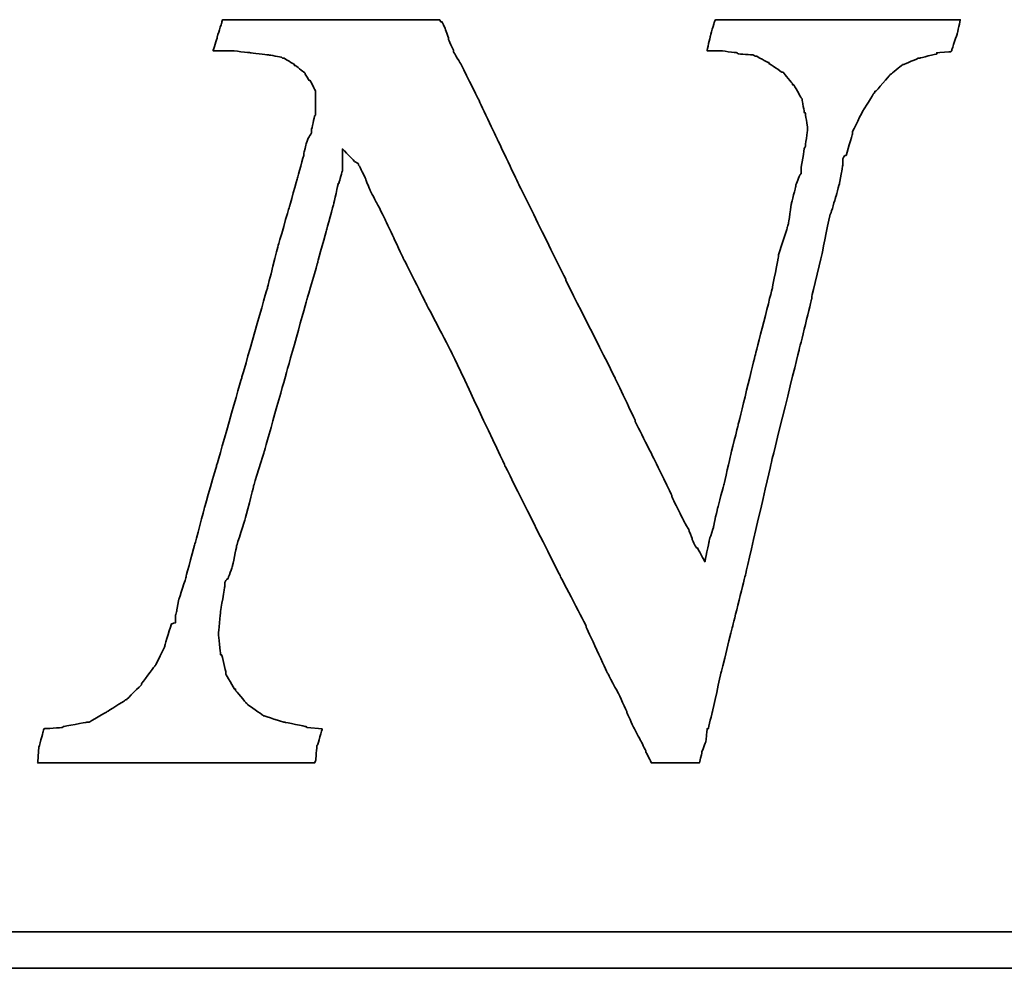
# Model space of a CAD drawing. Header units: millimetres. Extents: x 1371 to 1585, y 776 to 916.
# Tile 45 of 50: x 1568.6 to 1569.9, y 848.6 to 849.86. Entities that reach past the tile are written whole.
import ezdxf

# ---------------------------------------------------------------- set-up
doc = ezdxf.new("R2010")
doc.units = ezdxf.units.MM
doc.header["$LTSCALE"] = 0.1
doc.layers.add('CHA', color=7, linetype='CONTINUOUS')
doc.layers.add('layer 1', color=7, linetype='CONTINUOUS')

# ---------------------------------------------------------------- blocks, each defined once
blk = doc.blocks.new('TBI MOTION logo(完整正式版)')
at = {"layer": 'layer 1', "color": 22, "lineweight": 35}
for points, knots in [([(58.92625, -7.91875), (58.92625, -7.91875), (58.58625, -7.89375), (58.58625, -7.89375), (58.58625, -7.89375), (58.58625, -7.89375), (58.56625, -7.87125), (58.56625, -7.87125), (58.56625, -7.87125), (58.56625, -7.87125), (58.08375, -7.77375), (58.08375, -7.77375), (58.08375, -7.77375), (58.08375, -7.77375), (58.06125, -7.77375), (58.06125, -7.77375), (58.06125, -7.77375), (58.06125, -7.77375), (57.62625, -7.63125), (57.62625, -7.63125), (57.62625, -7.63125), (57.62625, -7.63125), (57.60625, -7.63125), (57.60625, -7.63125), (57.60625, -7.63125), (57.60625, -7.63125), (57.58125, -7.60625), (57.58125, -7.60625), (57.58125, -7.60625), (57.58125, -7.60625), (57.26625, -7.38875), (57.26625, -7.38875), (57.26625, -7.38875), (57.26625, -7.38875), (57.24625, -7.36875), (57.24625, -7.36875), (57.24625, -7.36875), (57.24625, -7.36875), (57.22125, -7.34375), (57.22125, -7.34375), (57.22125, -7.34375), (57.22125, -7.34375), (56.98125, -7.05375), (56.98125, -7.05375), (56.98125, -7.05375), (56.98125, -7.05375), (56.98125, -7.02875), (56.98125, -7.02875), (56.98125, -7.02875), (56.98125, -7.02875), (56.95625, -7.02875), (56.95625, -7.02875), (56.95625, -7.02875), (56.95625, -7.02875), (56.76625, -6.69625), (56.76625, -6.69625), (56.76625, -6.69625), (56.76625, -6.69625), (56.76625, -6.67125), (56.76625, -6.67125), (56.76625, -6.67125), (56.76625, -6.67125), (56.76625, -6.64875), (56.76625, -6.64875), (56.76625, -6.64875), (56.76625, -6.64875), (56.67125, -6.26375), (56.67125, -6.26375), (56.67125, -6.26375), (56.67125, -6.26375), (56.64625, -6.26375), (56.64625, -6.26375), (56.64625, -6.26375), (56.64625, -6.26375), (56.64625, -6.23875), (56.64625, -6.23875), (56.64625, -6.23875), (56.64625, -6.23875), (56.59625, -5.80875), (56.59625, -5.80875), (56.59625, -5.80875), (56.59625, -5.80875), (56.59625, -5.78375), (56.59625, -5.78375), (56.59625, -5.78375), (56.59625, -5.78375), (56.64625, -5.30375), (56.64625, -5.30375), (56.64625, -5.30375), (56.64625, -5.30375), (56.64625, -5.27875), (56.64625, -5.27875), (56.64625, -5.27875), (56.64625, -5.27875), (56.74125, -4.72875), (56.74125, -4.72875), (56.74125, -4.72875), (56.74125, -4.72875), (56.74125, -4.67875), (56.74125, -4.67875), (56.74125, -4.67875), (56.74125, -4.67875), (56.74125, -4.63375), (56.74125, -4.63375), (56.74125, -4.63375), (56.74125, -4.63375), (56.79125, -4.55875), (56.79125, -4.55875), (56.79125, -4.55875), (56.79125, -4.55875), (56.81125, -4.55875), (56.81125, -4.55875), (56.81125, -4.55875), (56.81125, -4.55875), (56.91125, -4.27375), (56.91125, -4.27375), (56.91125, -4.27375), (56.91125, -4.27375), (57.00625, -3.83874), (57.00625, -3.83874), (57.00625, -3.83874), (57.00625, -3.83874), (57.00625, -3.81374), (57.00625, -3.81374), (57.00625, -3.81374), (57.00625, -3.81374), (57.19875, -3.21374), (57.19875, -3.21374), (57.19875, -3.21374), (57.19875, -3.21374), (57.38625, -2.49625), (57.38625, -2.49625), (57.38625, -2.49625), (57.38625, -2.49625), (57.38625, -2.47374), (57.38625, -2.47374), (57.38625, -2.47374), (57.38625, -2.47374), (57.62625, -1.70375), (57.62625, -1.70375), (57.62625, -1.70375), (57.62625, -1.70375), (58.10625, 0.00125), (58.10625, 0.00125), (58.10625, 0.00125), (58.10625, 0.00125), (58.58625, 1.72625), (58.58625, 1.72625), (58.58625, 1.72625), (58.58625, 1.72625), (58.82625, 2.54125), (58.82625, 2.54125), (58.82625, 2.54125), (58.82625, 2.54125), (58.82625, 2.56374), (58.82625, 2.56374), (58.82625, 2.56374), (58.82625, 2.56374), (59.02125, 3.26125), (59.02125, 3.26125), (59.02125, 3.26125), (59.02125, 3.26125), (59.18625, 3.86125), (59.18625, 3.86125), (59.18625, 3.86125), (59.18625, 3.86125), (59.28625, 4.31875), (59.28625, 4.31875), (59.28625, 4.31875), (59.28625, 4.31875), (59.30625, 4.31875), (59.30625, 4.31875), (59.30625, 4.31875), (59.30625, 4.31875), (59.30625, 4.34125), (59.30625, 4.34125), (59.30625, 4.34125), (59.30625, 4.34125), (59.38125, 4.60625), (59.38125, 4.60625), (59.38125, 4.60625), (59.38125, 4.60625), (59.38125, 4.65125), (59.38125, 4.65125), (59.38125, 4.65125), (59.38125, 4.65125), (59.38125, 5.08625), (59.38125, 5.08625), (59.38125, 5.08625), (59.38125, 5.08625), (59.66625, 4.79624), (59.66625, 4.79624), (59.66625, 4.79624), (59.66625, 4.79624), (59.74125, 4.75124), (59.74125, 4.75124), (59.74125, 4.75124), (59.74125, 4.75124), (59.74125, 4.72624), (59.74125, 4.72624), (59.74125, 4.72624), (59.74125, 4.72624), (59.76125, 4.70124), (59.76125, 4.70124), (59.76125, 4.70124), (59.76125, 4.70124), (59.81125, 4.60625), (59.81125, 4.60625), (59.81125, 4.60625), (59.81125, 4.60625), (59.90625, 4.41125), (59.90625, 4.41125), (59.90625, 4.41125), (59.90625, 4.41125), (59.90625, 4.39125), (59.90625, 4.39125), (59.90625, 4.39125), (59.90625, 4.39125), (60.00375, 4.15124), (60.00375, 4.15124), (60.00375, 4.15124), (60.00375, 4.15124), (60.14625, 3.88374), (60.14625, 3.88374), (60.14625, 3.88374), (60.14625, 3.88374), (60.34125, 3.50124), (60.34125, 3.50124), (60.34125, 3.50124), (60.34125, 3.50124), (60.53125, 3.09125), (60.53125, 3.09125), (60.53125, 3.09125), (60.53125, 3.09125), (60.74625, 2.63625), (60.74625, 2.63625), (60.74625, 2.63625), (60.74625, 2.63625), (61.25125, 1.63124), (61.25125, 1.63124), (61.25125, 1.63124), (61.25125, 1.63124), (61.85125, 0.47625), (61.85125, 0.47625), (61.85125, 0.47625), (61.85125, 0.47625), (63.02625, -2.01874), (63.02625, -2.01874), (63.02625, -2.01874), (63.02625, -2.01874), (64.27625, -4.51374), (64.27625, -4.51374), (64.27625, -4.51374), (64.27625, -4.51374), (64.85125, -5.61375), (64.85125, -5.61375), (64.85125, -5.61375), (64.85125, -5.61375), (64.85125, -5.64125), (64.85125, -5.64125), (64.85125, -5.64125), (64.85125, -5.64125), (65.32875, -6.67125), (65.32875, -6.67125), (65.32875, -6.67125), (65.32875, -6.67125), (65.57125, -7.12875), (65.57125, -7.12875), (65.57125, -7.12875), (65.57125, -7.12875), (65.76125, -7.53625), (65.76125, -7.53625), (65.76125, -7.53625), (65.76125, -7.53625), (65.76125, -7.55625), (65.76125, -7.55625), (65.76125, -7.55625), (65.76125, -7.55625), (65.90375, -7.87125), (65.90375, -7.87125), (65.90375, -7.87125), (65.90375, -7.87125), (66.07125, -8.18125), (66.07125, -8.18125), (66.07125, -8.18125), (66.07125, -8.18125), (66.19125, -8.42375), (66.19125, -8.42375), (66.19125, -8.42375), (66.19125, -8.42375), (66.19125, -8.44375), (66.19125, -8.44375), (66.19125, -8.44375), (66.19125, -8.44375), (66.29125, -8.63875), (66.29125, -8.63875), (66.29125, -8.63875), (66.29125, -8.63875), (66.31125, -8.68625), (66.31125, -8.68625), (66.31125, -8.68625), (66.31125, -8.68625), (66.38375, -8.68625), (66.38375, -8.68625), (66.38375, -8.68625), (66.38375, -8.68625), (66.84125, -8.68625), (66.84125, -8.68625), (66.84125, -8.68625), (66.84125, -8.68625), (67.29625, -8.68625), (67.29625, -8.68625), (67.29625, -8.68625), (67.29625, -8.68625), (67.36625, -8.68625), (67.36625, -8.68625), (67.36625, -8.68625), (67.36625, -8.68625), (67.39125, -8.68625), (67.39125, -8.68625), (67.39125, -8.68625), (67.39125, -8.68625), (67.44125, -8.46875), (67.44125, -8.46875), (67.44125, -8.46875), (67.44125, -8.46875), (67.44125, -8.44375), (67.44125, -8.44375), (67.44125, -8.44375), (67.44125, -8.44375), (67.53625, -8.20375), (67.53625, -8.20375), (67.53625, -8.20375), (67.53625, -8.20375), (67.56125, -7.94375), (67.56125, -7.94375), (67.56125, -7.94375), (67.56125, -7.94375), (67.56125, -7.91875), (67.56125, -7.91875), (67.56125, -7.91875), (67.56125, -7.91875), (67.58625, -7.91875), (67.58625, -7.91875), (67.58625, -7.91875), (67.58625, -7.91875), (67.68125, -7.53625), (67.68125, -7.53625), (67.68125, -7.53625), (67.68125, -7.53625), (67.87375, -6.67125), (67.87375, -6.67125), (67.87375, -6.67125), (67.87375, -6.67125), (68.13625, -5.61375), (68.13625, -5.61375), (68.13625, -5.61375), (68.13625, -5.61375), (68.42375, -4.46374), (68.42375, -4.46374), (68.42375, -4.46374), (68.42375, -4.46374), (68.99875, -1.96874), (68.99875, -1.96874), (68.99875, -1.96874), (68.99875, -1.96874), (69.62625, 0.57625), (69.62625, 0.57625), (69.62625, 0.57625), (69.62625, 0.57625), (69.91125, 1.72625), (69.91125, 1.72625), (69.91125, 1.72625), (69.91125, 1.72625), (69.91125, 1.77625), (69.91125, 1.77625), (69.91125, 1.77625), (69.91125, 1.77625), (70.15125, 2.78124), (70.15125, 2.78124), (70.15125, 2.78124), (70.15125, 2.78124), (70.32125, 3.62125), (70.32125, 3.62125), (70.32125, 3.62125), (70.32125, 3.62125), (70.34125, 3.64625), (70.34125, 3.64625), (70.34125, 3.64625), (70.34125, 3.64625), (70.44125, 3.98125), (70.44125, 3.98125), (70.44125, 3.98125), (70.44125, 3.98125), (70.53625, 4.31875), (70.53625, 4.31875), (70.53625, 4.31875), (70.53625, 4.31875), (70.58125, 4.55875), (70.58125, 4.55875), (70.58125, 4.55875), (70.58125, 4.55875), (70.60625, 4.72624), (70.60625, 4.72624), (70.60625, 4.72624), (70.60625, 4.72624), (70.60625, 4.79624), (70.60625, 4.79624), (70.60625, 4.79624), (70.60625, 4.79624), (70.60625, 4.87125), (70.60625, 4.87125), (70.60625, 4.87125), (70.60625, 4.87125), (70.65625, 4.94125), (70.65625, 4.94125), (70.65625, 4.94125), (70.65625, 4.94125), (70.68125, 4.94125), (70.68125, 4.94125), (70.68125, 4.94125), (70.68125, 4.94125), (70.82125, 5.42125), (70.82125, 5.42125), (70.82125, 5.42125), (70.82125, 5.42125), (70.82125, 5.44625), (70.82125, 5.44625), (70.82125, 5.44625), (70.82125, 5.44625), (70.82125, 5.47125), (70.82125, 5.47125), (70.82125, 5.47125), (70.82125, 5.47125), (71.06125, 5.94625), (71.06125, 5.94625), (71.06125, 5.94625), (71.06125, 5.94625), (71.30125, 6.33124), (71.30125, 6.33124), (71.30125, 6.33124), (71.30125, 6.33124), (71.32625, 6.35625), (71.32625, 6.35625), (71.32625, 6.35625), (71.32625, 6.35625), (71.32625, 6.38124), (71.32625, 6.38124), (71.32625, 6.38124), (71.32625, 6.38124), (71.35125, 6.38124), (71.35125, 6.38124), (71.35125, 6.38124), (71.35125, 6.38124), (71.66125, 6.74125), (71.66125, 6.74125), (71.66125, 6.74125), (71.66125, 6.74125), (71.68625, 6.76625), (71.68625, 6.76625), (71.68625, 6.76625), (71.68625, 6.76625), (71.92625, 6.95624), (71.92625, 6.95624), (71.92625, 6.95624), (71.92625, 6.95624), (71.95125, 6.98125), (71.95125, 6.98125), (71.95125, 6.98125), (71.95125, 6.98125), (71.97625, 6.98125), (71.97625, 6.98125), (71.97625, 6.98125), (71.97625, 6.98125), (72.31125, 7.12624), (72.31125, 7.12624), (72.31125, 7.12624), (72.31125, 7.12624), (72.33375, 7.12624), (72.33375, 7.12624), (72.33375, 7.12624), (72.33375, 7.12624), (72.71625, 7.21875), (72.71625, 7.21875), (72.71625, 7.21875), (72.71625, 7.21875), (72.71625, 7.24624), (72.71625, 7.24624), (72.71625, 7.24624), (72.71625, 7.24624), (72.74125, 7.24624), (72.74125, 7.24624), (72.74125, 7.24624), (72.74125, 7.24624), (73.03124, 7.26624), (73.03124, 7.26624), (73.03124, 7.26624), (73.03124, 7.26624), (73.05375, 7.29125), (73.05375, 7.29125), (73.05375, 7.29125), (73.05375, 7.29125), (73.05375, 7.31625), (73.05375, 7.31625), (73.05375, 7.31625), (73.05375, 7.31625), (73.17625, 7.67625), (73.17625, 7.67625), (73.17625, 7.67625), (73.17625, 7.67625), (73.24625, 7.98625), (73.24625, 7.98625), (73.24625, 7.98625), (73.24625, 7.98625), (73.19625, 7.98625), (73.19625, 7.98625), (73.19625, 7.98625), (73.19625, 7.98625), (72.93625, 7.98625), (72.93625, 7.98625), (72.93625, 7.98625), (72.93625, 7.98625), (72.55125, 7.98625), (72.55125, 7.98625), (72.55125, 7.98625), (72.55125, 7.98625), (72.09625, 7.98625), (72.09625, 7.98625), (72.09625, 7.98625), (72.09625, 7.98625), (71.64125, 7.98625), (71.64125, 7.98625), (71.64125, 7.98625), (71.64125, 7.98625), (70.53625, 7.98625), (70.53625, 7.98625), (70.53625, 7.98625), (70.53625, 7.98625), (69.47875, 7.98625), (69.47875, 7.98625), (69.47875, 7.98625), (69.47875, 7.98625), (68.95125, 7.98625), (68.95125, 7.98625), (68.95125, 7.98625), (68.95125, 7.98625), (68.52125, 7.98625), (68.52125, 7.98625), (68.52125, 7.98625), (68.52125, 7.98625), (68.13625, 7.98625), (68.13625, 7.98625), (68.13625, 7.98625), (68.13625, 7.98625), (67.87375, 7.98625), (67.87375, 7.98625), (67.87375, 7.98625), (67.87375, 7.98625), (67.75125, 7.98625), (67.75125, 7.98625), (67.75125, 7.98625), (67.75125, 7.98625), (67.72625, 7.94125), (67.72625, 7.94125), (67.72625, 7.94125), (67.72625, 7.94125), (67.63125, 7.60625), (67.63125, 7.60625), (67.63125, 7.60625), (67.63125, 7.60625), (67.56125, 7.29125), (67.56125, 7.29125), (67.56125, 7.29125), (67.56125, 7.29125), (67.72625, 7.29125), (67.72625, 7.29125), (67.72625, 7.29125), (67.72625, 7.29125), (67.82625, 7.29125), (67.82625, 7.29125), (67.82625, 7.29125), (67.82625, 7.29125), (67.84625, 7.29125), (67.84625, 7.29125), (67.84625, 7.29125), (67.84625, 7.29125), (68.23125, 7.24624), (68.23125, 7.24624), (68.23125, 7.24624), (68.23125, 7.24624), (68.25875, 7.21875), (68.25875, 7.21875), (68.25875, 7.21875), (68.25875, 7.21875), (68.59125, 7.19624), (68.59125, 7.19624), (68.59125, 7.19624), (68.59125, 7.19624), (68.64125, 7.17125), (68.64125, 7.17125), (68.64125, 7.17125), (68.64125, 7.17125), (68.66625, 7.17125), (68.66625, 7.17125), (68.66625, 7.17125), (68.66625, 7.17125), (68.92625, 7.02624), (68.92625, 7.02624), (68.92625, 7.02624), (68.92625, 7.02624), (68.95125, 7.02624), (68.95125, 7.02624), (68.95125, 7.02624), (68.95125, 7.02624), (68.95125, 7.00624), (68.95125, 7.00624), (68.95125, 7.00624), (68.95125, 7.00624), (69.23875, 6.81125), (69.23875, 6.81125), (69.23875, 6.81125), (69.23875, 6.81125), (69.26625, 6.81125), (69.26625, 6.81125), (69.26625, 6.81125), (69.26625, 6.81125), (69.28625, 6.78625), (69.28625, 6.78625), (69.28625, 6.78625), (69.28625, 6.78625), (69.47875, 6.54875), (69.47875, 6.54875), (69.47875, 6.54875), (69.47875, 6.54875), (69.47875, 6.52375), (69.47875, 6.52375), (69.47875, 6.52375), (69.47875, 6.52375), (69.50625, 6.52375), (69.50625, 6.52375), (69.50625, 6.52375), (69.50625, 6.52375), (69.67125, 6.23625), (69.67125, 6.23625), (69.67125, 6.23625), (69.67125, 6.23625), (69.69375, 6.21125), (69.69375, 6.21125), (69.69375, 6.21125), (69.69375, 6.21125), (69.69375, 6.18625), (69.69375, 6.18625), (69.69375, 6.18625), (69.69375, 6.18625), (69.74625, 5.89875), (69.74625, 5.89875), (69.74625, 5.89875), (69.74625, 5.89875), (69.76625, 5.89875), (69.76625, 5.89875), (69.76625, 5.89875), (69.76625, 5.89875), (69.81375, 5.56625), (69.81375, 5.56625), (69.81375, 5.56625), (69.81375, 5.56625), (69.81375, 5.54125), (69.81375, 5.54125), (69.81375, 5.54125), (69.81375, 5.54125), (69.81375, 5.51625), (69.81375, 5.51625), (69.81375, 5.51625), (69.81375, 5.51625), (69.76625, 5.13125), (69.76625, 5.13125), (69.76625, 5.13125), (69.76625, 5.13125), (69.74625, 5.10874), (69.74625, 5.10874), (69.74625, 5.10874), (69.74625, 5.10874), (69.67125, 4.65125), (69.67125, 4.65125), (69.67125, 4.65125), (69.67125, 4.65125), (69.67125, 4.55875), (69.67125, 4.55875), (69.67125, 4.55875), (69.67125, 4.55875), (69.67125, 4.53125), (69.67125, 4.53125), (69.67125, 4.53125), (69.67125, 4.53125), (69.64625, 4.50874), (69.64625, 4.50874), (69.64625, 4.50874), (69.64625, 4.50874), (69.55125, 4.27125), (69.55125, 4.27125), (69.55125, 4.27125), (69.55125, 4.27125), (69.55125, 4.24625), (69.55125, 4.24625), (69.55125, 4.24625), (69.55125, 4.24625), (69.45375, 3.86125), (69.45375, 3.86125), (69.45375, 3.86125), (69.45375, 3.86125), (69.38625, 3.40624), (69.38625, 3.40624), (69.38625, 3.40624), (69.38625, 3.40624), (69.35875, 3.33125), (69.35875, 3.33125), (69.35875, 3.33125), (69.35875, 3.33125), (69.35875, 3.30875), (69.35875, 3.30875), (69.35875, 3.30875), (69.35875, 3.30875), (69.16625, 2.71125), (69.16625, 2.71125), (69.16625, 2.71125), (69.16625, 2.71125), (69.16625, 2.66375), (69.16625, 2.66375), (69.16625, 2.66375), (69.16625, 2.66375), (69.02625, 1.96374), (69.02625, 1.96374), (69.02625, 1.96374), (69.02625, 1.96374), (68.64125, 0.45624), (68.64125, 0.45624), (68.64125, 0.45624), (68.64125, 0.45624), (68.25875, -1.10625), (68.25875, -1.10625), (68.25875, -1.10625), (68.25875, -1.10625), (68.08625, -1.80125), (68.08625, -1.80125), (68.08625, -1.80125), (68.08625, -1.80125), (67.94625, -2.42625), (67.94625, -2.42625), (67.94625, -2.42625), (67.94625, -2.42625), (67.80125, -2.95375), (67.80125, -2.95375), (67.80125, -2.95375), (67.80125, -2.95375), (67.70625, -3.38375), (67.70625, -3.38375), (67.70625, -3.38375), (67.70625, -3.38375), (67.70625, -3.40875), (67.70625, -3.40875), (67.70625, -3.40875), (67.70625, -3.40875), (67.63125, -3.62375), (67.63125, -3.62375), (67.63125, -3.62375), (67.63125, -3.62375), (67.60625, -3.72125), (67.60625, -3.72125), (67.60625, -3.72125), (67.60625, -3.72125), (67.51125, -4.17375), (67.51125, -4.17375), (67.51125, -4.17375), (67.51125, -4.17375), (67.34625, -3.86374), (67.34625, -3.86374), (67.34625, -3.86374), (67.34625, -3.86374), (67.32125, -3.86374), (67.32125, -3.86374), (67.32125, -3.86374), (67.32125, -3.86374), (67.27125, -3.76874), (67.27125, -3.76874), (67.27125, -3.76874), (67.27125, -3.76874), (67.22625, -3.67374), (67.22625, -3.67374), (67.22625, -3.67374), (67.22625, -3.67374), (67.22625, -3.64875), (67.22625, -3.64875), (67.22625, -3.64875), (67.22625, -3.64875), (67.15125, -3.45375), (67.15125, -3.45375), (67.15125, -3.45375), (67.15125, -3.45375), (67.05625, -3.28875), (67.05625, -3.28875), (67.05625, -3.28875), (67.05625, -3.28875), (66.91125, -3.00125), (66.91125, -3.00125), (66.91125, -3.00125), (66.91125, -3.00125), (66.77125, -2.71375), (66.77125, -2.71375), (66.77125, -2.71375), (66.77125, -2.71375), (66.77125, -2.68875), (66.77125, -2.68875), (66.77125, -2.68875), (66.77125, -2.68875), (66.41125, -1.94374), (66.41125, -1.94374), (66.41125, -1.94374), (66.41125, -1.94374), (65.95125, -1.03375), (65.95125, -1.03375), (65.95125, -1.03375), (65.95125, -1.03375), (65.95125, -1.00875), (65.95125, -1.00875), (65.95125, -1.00875), (65.95125, -1.00875), (65.49625, -0.04874), (65.49625, -0.04874), (65.49625, -0.04874), (65.49625, -0.04874), (64.39375, 2.13624), (64.39375, 2.13624), (64.39375, 2.13624), (64.39375, 2.13624), (64.39375, 2.15624), (64.39375, 2.15624), (64.39375, 2.15624), (64.39375, 2.15624), (63.33625, 4.29125), (63.33625, 4.29125), (63.33625, 4.29125), (63.33625, 4.29125), (62.85625, 5.30125), (62.85625, 5.30125), (62.85625, 5.30125), (62.85625, 5.30125), (62.42625, 6.21125), (62.42625, 6.21125), (62.42625, 6.21125), (62.42625, 6.21125), (62.04125, 6.98125), (62.04125, 6.98125), (62.04125, 6.98125), (62.04125, 6.98125), (61.87375, 7.26624), (61.87375, 7.26624), (61.87375, 7.26624), (61.87375, 7.26624), (61.87375, 7.29125), (61.87375, 7.29125), (61.87375, 7.29125), (61.87375, 7.29125), (61.75625, 7.55625), (61.75625, 7.55625), (61.75625, 7.55625), (61.75625, 7.55625), (61.75625, 7.58124), (61.75625, 7.58124), (61.75625, 7.58124), (61.75625, 7.58124), (61.68375, 7.79375), (61.68375, 7.79375), (61.68375, 7.79375), (61.68375, 7.79375), (61.61125, 7.94125), (61.61125, 7.94125), (61.61125, 7.94125), (61.61125, 7.94125), (61.58625, 7.94125), (61.58625, 7.94125), (61.58625, 7.94125), (61.58625, 7.94125), (61.56375, 7.98625), (61.56375, 7.98625), (61.56375, 7.98625), (61.56375, 7.98625), (61.41875, 7.98625), (61.41875, 7.98625), (61.41875, 7.98625), (61.41875, 7.98625), (61.18125, 7.98625), (61.18125, 7.98625), (61.18125, 7.98625), (61.18125, 7.98625), (60.84125, 7.98625), (60.84125, 7.98625), (60.84125, 7.98625), (60.84125, 7.98625), (60.02625, 7.98625), (60.02625, 7.98625), (60.02625, 7.98625), (60.02625, 7.98625), (59.11625, 7.98625), (59.11625, 7.98625), (59.11625, 7.98625), (59.11625, 7.98625), (58.15625, 7.98625), (58.15625, 7.98625), (58.15625, 7.98625), (58.15625, 7.98625), (57.34125, 7.98625), (57.34125, 7.98625), (57.34125, 7.98625), (57.34125, 7.98625), (57.00625, 7.98625), (57.00625, 7.98625), (57.00625, 7.98625), (57.00625, 7.98625), (56.76625, 7.98625), (56.76625, 7.98625), (56.76625, 7.98625), (56.76625, 7.98625), (56.69125, 7.98625), (56.69125, 7.98625), (56.69125, 7.98625), (56.69125, 7.98625), (56.67125, 7.94125), (56.67125, 7.94125), (56.67125, 7.94125), (56.67125, 7.94125), (56.67125, 7.91625), (56.67125, 7.91625), (56.67125, 7.91625), (56.67125, 7.91625), (56.57125, 7.60625), (56.57125, 7.60625), (56.57125, 7.60625), (56.57125, 7.60625), (56.57125, 7.58124), (56.57125, 7.58124), (56.57125, 7.58124), (56.57125, 7.58124), (56.47625, 7.29125), (56.47625, 7.29125), (56.47625, 7.29125), (56.47625, 7.29125), (56.57125, 7.29125), (56.57125, 7.29125), (56.57125, 7.29125), (56.57125, 7.29125), (56.76625, 7.29125), (56.76625, 7.29125), (56.76625, 7.29125), (56.76625, 7.29125), (56.86125, 7.29125), (56.86125, 7.29125), (56.86125, 7.29125), (56.86125, 7.29125), (56.88625, 7.29125), (56.88625, 7.29125), (56.88625, 7.29125), (56.88625, 7.29125), (57.31625, 7.24624), (57.31625, 7.24624), (57.31625, 7.24624), (57.31625, 7.24624), (57.70125, 7.19624), (57.70125, 7.19624), (57.70125, 7.19624), (57.70125, 7.19624), (57.72625, 7.19624), (57.72625, 7.19624), (57.72625, 7.19624), (57.72625, 7.19624), (58.01125, 7.14624), (58.01125, 7.14624), (58.01125, 7.14624), (58.01125, 7.14624), (58.03625, 7.12624), (58.03625, 7.12624), (58.03625, 7.12624), (58.03625, 7.12624), (58.06125, 7.12624), (58.06125, 7.12624), (58.06125, 7.12624), (58.06125, 7.12624), (58.30125, 6.98125), (58.30125, 6.98125), (58.30125, 6.98125), (58.30125, 6.98125), (58.30125, 6.95624), (58.30125, 6.95624), (58.30125, 6.95624), (58.30125, 6.95624), (58.32375, 6.95624), (58.32375, 6.95624), (58.32375, 6.95624), (58.32375, 6.95624), (58.51625, 6.81125), (58.51625, 6.81125), (58.51625, 6.81125), (58.51625, 6.81125), (58.54125, 6.78625), (58.54125, 6.78625), (58.54125, 6.78625), (58.54125, 6.78625), (58.54125, 6.76625), (58.54125, 6.76625), (58.54125, 6.76625), (58.54125, 6.76625), (58.63625, 6.62124), (58.63625, 6.62124), (58.63625, 6.62124), (58.63625, 6.62124), (58.65875, 6.62124), (58.65875, 6.62124), (58.65875, 6.62124), (58.65875, 6.62124), (58.75625, 6.42625), (58.75625, 6.42625), (58.75625, 6.42625), (58.75625, 6.42625), (58.77875, 6.38124), (58.77875, 6.38124), (58.77875, 6.38124), (58.77875, 6.38124), (58.77875, 6.33124), (58.77875, 6.33124), (58.77875, 6.33124), (58.77875, 6.33124), (58.77875, 6.09125), (58.77875, 6.09125), (58.77875, 6.09125), (58.77875, 6.09125), (58.77875, 5.85125), (58.77875, 5.85125), (58.77875, 5.85125), (58.77875, 5.85125), (58.75625, 5.82625), (58.75625, 5.82625), (58.75625, 5.82625), (58.75625, 5.82625), (58.68625, 5.51625), (58.68625, 5.51625), (58.68625, 5.51625), (58.68625, 5.51625), (58.68625, 5.47125), (58.68625, 5.47125), (58.68625, 5.47125), (58.68625, 5.47125), (58.68625, 5.44625), (58.68625, 5.44625), (58.68625, 5.44625), (58.68625, 5.44625), (58.65875, 5.39625), (58.65875, 5.39625), (58.65875, 5.39625), (58.65875, 5.39625), (58.61125, 5.32624), (58.61125, 5.32624), (58.61125, 5.32624), (58.61125, 5.32624), (58.56625, 5.20375), (58.56625, 5.20375), (58.56625, 5.20375), (58.56625, 5.20375), (58.51625, 4.99125), (58.51625, 4.99125), (58.51625, 4.99125), (58.51625, 4.99125), (58.51625, 4.96625), (58.51625, 4.96625), (58.51625, 4.96625), (58.51625, 4.96625), (58.37125, 4.43625), (58.37125, 4.43625), (58.37125, 4.43625), (58.37125, 4.43625), (58.18125, 3.76625), (58.18125, 3.76625), (58.18125, 3.76625), (58.18125, 3.76625), (57.94125, 2.92624), (57.94125, 2.92624), (57.94125, 2.92624), (57.94125, 2.92624), (57.70125, 1.98874), (57.70125, 1.98874), (57.70125, 1.98874), (57.70125, 1.98874), (57.12625, -0.02374), (57.12625, -0.02374), (57.12625, -0.02374), (57.12625, -0.02374), (56.55125, -2.03875), (56.55125, -2.03875), (56.55125, -2.03875), (56.55125, -2.03875), (56.28625, -2.95375), (56.28625, -2.95375), (56.28625, -2.95375), (56.28625, -2.95375), (56.07125, -3.76874), (56.07125, -3.76874), (56.07125, -3.76874), (56.07125, -3.76874), (55.87625, -4.48874), (55.87625, -4.48874), (55.87625, -4.48874), (55.87625, -4.48874), (55.87625, -4.51374), (55.87625, -4.51374), (55.87625, -4.51374), (55.87625, -4.51374), (55.71125, -5.01625), (55.71125, -5.01625), (55.71125, -5.01625), (55.71125, -5.01625), (55.66125, -5.25375), (55.66125, -5.25375), (55.66125, -5.25375), (55.66125, -5.25375), (55.66125, -5.27875), (55.66125, -5.27875), (55.66125, -5.27875), (55.66125, -5.27875), (55.63625, -5.37375), (55.63625, -5.37375), (55.63625, -5.37375), (55.63625, -5.37375), (55.63625, -5.42375), (55.63625, -5.42375), (55.63625, -5.42375), (55.63625, -5.42375), (55.63625, -5.54125), (55.63625, -5.54125), (55.63625, -5.54125), (55.63625, -5.54125), (55.54125, -5.56875), (55.54125, -5.56875), (55.54125, -5.56875), (55.54125, -5.56875), (55.39625, -6.04875), (55.39625, -6.04875), (55.39625, -6.04875), (55.39625, -6.04875), (55.39625, -6.06875), (55.39625, -6.06875), (55.39625, -6.06875), (55.39625, -6.06875), (55.18125, -6.50375), (55.18125, -6.50375), (55.18125, -6.50375), (55.18125, -6.50375), (55.15625, -6.52875), (55.15625, -6.52875), (55.15625, -6.52875), (55.15625, -6.52875), (54.86875, -6.91125), (54.86875, -6.91125), (54.86875, -6.91125), (54.86875, -6.91125), (54.86875, -6.93375), (54.86875, -6.93375), (54.86875, -6.93375), (54.86875, -6.93375), (54.53125, -7.26875), (54.53125, -7.26875), (54.53125, -7.26875), (54.53125, -7.26875), (54.51125, -7.26875), (54.51125, -7.26875), (54.51125, -7.26875), (54.51125, -7.26875), (54.48625, -7.29625), (54.48625, -7.29625), (54.48625, -7.29625), (54.48625, -7.29625), (54.10375, -7.53625), (54.10375, -7.53625), (54.10375, -7.53625), (54.10375, -7.53625), (53.69625, -7.77375), (53.69625, -7.77375), (53.69625, -7.77375), (53.69625, -7.77375), (53.67125, -7.77375), (53.67125, -7.77375), (53.67125, -7.77375), (53.67125, -7.77375), (53.64625, -7.77375), (53.64625, -7.77375), (53.64625, -7.77375), (53.64625, -7.77375), (53.11625, -7.87125), (53.11625, -7.87125), (53.11625, -7.87125), (53.11625, -7.87125), (53.09625, -7.89375), (53.09625, -7.89375), (53.09625, -7.89375), (53.09625, -7.89375), (52.68625, -7.91875), (52.68625, -7.91875), (52.68625, -7.91875), (52.68625, -7.91875), (52.66125, -7.99125), (52.66125, -7.99125), (52.66125, -7.99125), (52.66125, -7.99125), (52.56625, -8.34875), (52.56625, -8.34875), (52.56625, -8.34875), (52.56625, -8.34875), (52.54125, -8.68625), (52.54125, -8.68625), (52.54125, -8.68625), (52.54125, -8.68625), (52.58875, -8.68625), (52.58875, -8.68625), (52.58875, -8.68625), (52.58875, -8.68625), (52.87625, -8.68625), (52.87625, -8.68625), (52.87625, -8.68625), (52.87625, -8.68625), (53.33625, -8.68625), (53.33625, -8.68625), (53.33625, -8.68625), (53.33625, -8.68625), (53.79125, -8.68625), (53.79125, -8.68625), (53.79125, -8.68625), (53.79125, -8.68625), (54.36625, -8.68625), (54.36625, -8.68625), (54.36625, -8.68625), (54.36625, -8.68625), (55.59125, -8.68625), (55.59125, -8.68625), (55.59125, -8.68625), (55.59125, -8.68625), (56.76625, -8.68625), (56.76625, -8.68625), (56.76625, -8.68625), (56.76625, -8.68625), (57.34125, -8.68625), (57.34125, -8.68625), (57.34125, -8.68625), (57.34125, -8.68625), (57.82125, -8.68625), (57.82125, -8.68625), (57.82125, -8.68625), (57.82125, -8.68625), (58.25125, -8.68625), (58.25125, -8.68625), (58.25125, -8.68625), (58.25125, -8.68625), (58.58625, -8.68625), (58.58625, -8.68625), (58.58625, -8.68625), (58.58625, -8.68625), (58.75625, -8.68625), (58.75625, -8.68625), (58.75625, -8.68625), (58.75625, -8.68625), (58.77875, -8.63875), (58.77875, -8.63875), (58.77875, -8.63875), (58.77875, -8.63875), (58.80625, -8.30375), (58.80625, -8.30375), (58.80625, -8.30375), (58.80625, -8.30375), (58.82625, -8.27875), (58.82625, -8.27875), (58.82625, -8.27875), (58.82625, -8.27875), (58.92625, -7.91875), (58.92625, -7.91875)], [0, 0, 0, 0, 0.003125, 0.003125, 0.003125, 0.00312501, 0.00625, 0.00625, 0.00625, 0.00625001, 0.009375, 0.009375, 0.009375, 0.00937501, 0.0125, 0.0125, 0.0125, 0.01250001, 0.015625, 0.015625, 0.015625, 0.01562501, 0.01875, 0.01875, 0.01875, 0.01875001, 0.021875, 0.021875, 0.021875, 0.02187501, 0.025, 0.025, 0.025, 0.02500001, 0.028125, 0.028125, 0.028125, 0.02812501, 0.03125, 0.03125, 0.03125, 0.03125001, 0.034375, 0.034375, 0.034375, 0.03437501, 0.0375, 0.0375, 0.0375, 0.03750001, 0.040625, 0.040625, 0.040625, 0.04062501, 0.04375, 0.04375, 0.04375, 0.04375001, 0.046875, 0.046875, 0.046875, 0.04687501, 0.05, 0.05, 0.05, 0.05000001, 0.053125, 0.053125, 0.053125, 0.05312501, 0.05625, 0.05625, 0.05625, 0.05625001, 0.059375, 0.059375, 0.059375, 0.05937501, 0.0625, 0.0625, 0.0625, 0.06250001, 0.065625, 0.065625, 0.065625, 0.06562501, 0.06875, 0.06875, 0.06875, 0.06875001, 0.071875, 0.071875, 0.071875, 0.07187501, 0.075, 0.075, 0.075, 0.07500001, 0.078125, 0.078125, 0.078125, 0.07812501, 0.08125, 0.08125, 0.08125, 0.08125001, 0.084375, 0.084375, 0.084375, 0.08437501, 0.0875, 0.0875, 0.0875, 0.08750001, 0.090625, 0.090625, 0.090625, 0.09062501, 0.09375, 0.09375, 0.09375, 0.09375001, 0.096875, 0.096875, 0.096875, 0.09687501, 0.1, 0.1, 0.1, 0.10000001, 0.103125, 0.103125, 0.103125, 0.10312501, 0.10625, 0.10625, 0.10625, 0.10625001, 0.109375, 0.109375, 0.109375, 0.10937501, 0.1125, 0.1125, 0.1125, 0.11250001, 0.115625, 0.115625, 0.115625, 0.11562501, 0.11875, 0.11875, 0.11875, 0.11875001, 0.121875, 0.121875, 0.121875, 0.12187501, 0.125, 0.125, 0.125, 0.12500001, 0.128125, 0.128125, 0.128125, 0.12812501, 0.13125, 0.13125, 0.13125, 0.13125001, 0.134375, 0.134375, 0.134375, 0.13437501, 0.1375, 0.1375, 0.1375, 0.13750001, 0.140625, 0.140625, 0.140625, 0.14062501, 0.14375, 0.14375, 0.14375, 0.14375001, 0.146875, 0.146875, 0.146875, 0.14687501, 0.15, 0.15, 0.15, 0.15000001, 0.153125, 0.153125, 0.153125, 0.15312501, 0.15625, 0.15625, 0.15625, 0.15625001, 0.159375, 0.159375, 0.159375, 0.15937501, 0.1625, 0.1625, 0.1625, 0.16250001, 0.165625, 0.165625, 0.165625, 0.16562501, 0.16875, 0.16875, 0.16875, 0.16875001, 0.171875, 0.171875, 0.171875, 0.17187501, 0.175, 0.175, 0.175, 0.17500001, 0.178125, 0.178125, 0.178125, 0.17812501, 0.18125, 0.18125, 0.18125, 0.18125001, 0.184375, 0.184375, 0.184375, 0.18437501, 0.1875, 0.1875, 0.1875, 0.18750001, 0.190625, 0.190625, 0.190625, 0.19062501, 0.19375, 0.19375, 0.19375, 0.19375001, 0.196875, 0.196875, 0.196875, 0.19687501, 0.2, 0.2, 0.2, 0.20000001, 0.203125, 0.203125, 0.203125, 0.20312501, 0.20625, 0.20625, 0.20625, 0.20625001, 0.209375, 0.209375, 0.209375, 0.20937501, 0.2125, 0.2125, 0.2125, 0.21250001, 0.215625, 0.215625, 0.215625, 0.21562501, 0.21875, 0.21875, 0.21875, 0.21875001, 0.221875, 0.221875, 0.221875, 0.22187501, 0.225, 0.225, 0.225, 0.22500001, 0.228125, 0.228125, 0.228125, 0.22812501, 0.23125, 0.23125, 0.23125, 0.23125001, 0.234375, 0.234375, 0.234375, 0.23437501, 0.2375, 0.2375, 0.2375, 0.23750001, 0.240625, 0.240625, 0.240625, 0.24062501, 0.24375, 0.24375, 0.24375, 0.24375001, 0.246875, 0.246875, 0.246875, 0.24687501, 0.25, 0.25, 0.25, 0.25000001, 0.253125, 0.253125, 0.253125, 0.25312501, 0.25625, 0.25625, 0.25625, 0.25625001, 0.259375, 0.259375, 0.259375, 0.25937501, 0.2625, 0.2625, 0.2625, 0.26250001, 0.265625, 0.265625, 0.265625, 0.26562501, 0.26875, 0.26875, 0.26875, 0.26875001, 0.271875, 0.271875, 0.271875, 0.27187501, 0.275, 0.275, 0.275, 0.27500001, 0.278125, 0.278125, 0.278125, 0.27812501, 0.28125, 0.28125, 0.28125, 0.28125001, 0.284375, 0.284375, 0.284375, 0.28437501, 0.2875, 0.2875, 0.2875, 0.28750001, 0.290625, 0.290625, 0.290625, 0.29062501, 0.29375, 0.29375, 0.29375, 0.29375001, 0.296875, 0.296875, 0.296875, 0.29687501, 0.3, 0.3, 0.3, 0.30000001, 0.303125, 0.303125, 0.303125, 0.30312501, 0.30625, 0.30625, 0.30625, 0.30625001, 0.309375, 0.309375, 0.309375, 0.30937501, 0.3125, 0.3125, 0.3125, 0.31250001, 0.315625, 0.315625, 0.315625, 0.31562501, 0.31875, 0.31875, 0.31875, 0.31875001, 0.321875, 0.321875, 0.321875, 0.32187501, 0.325, 0.325, 0.325, 0.32500001, 0.328125, 0.328125, 0.328125, 0.32812501, 0.33125, 0.33125, 0.33125, 0.33125001, 0.334375, 0.334375, 0.334375, 0.33437501, 0.3375, 0.3375, 0.3375, 0.33750001, 0.340625, 0.340625, 0.340625, 0.34062501, 0.34375, 0.34375, 0.34375, 0.34375001, 0.346875, 0.346875, 0.346875, 0.34687501, 0.35, 0.35, 0.35, 0.35000001, 0.353125, 0.353125, 0.353125, 0.35312501, 0.35625, 0.35625, 0.35625, 0.35625001, 0.359375, 0.359375, 0.359375, 0.35937501, 0.3625, 0.3625, 0.3625, 0.36250001, 0.365625, 0.365625, 0.365625, 0.36562501, 0.36875, 0.36875, 0.36875, 0.36875001, 0.371875, 0.371875, 0.371875, 0.37187501, 0.375, 0.375, 0.375, 0.37500001, 0.378125, 0.378125, 0.378125, 0.37812501, 0.38125, 0.38125, 0.38125, 0.38125001, 0.384375, 0.384375, 0.384375, 0.38437501, 0.3875, 0.3875, 0.3875, 0.38750001, 0.390625, 0.390625, 0.390625, 0.39062501, 0.39375, 0.39375, 0.39375, 0.39375001, 0.396875, 0.396875, 0.396875, 0.39687501, 0.4, 0.4, 0.4, 0.40000001, 0.403125, 0.403125, 0.403125, 0.40312501, 0.40625, 0.40625, 0.40625, 0.40625001, 0.409375, 0.409375, 0.409375, 0.40937501, 0.4125, 0.4125, 0.4125, 0.41250001, 0.415625, 0.415625, 0.415625, 0.41562501, 0.41875, 0.41875, 0.41875, 0.41875001, 0.421875, 0.421875, 0.421875, 0.42187501, 0.425, 0.425, 0.425, 0.42500001, 0.428125, 0.428125, 0.428125, 0.42812501, 0.43125, 0.43125, 0.43125, 0.43125001, 0.434375, 0.434375, 0.434375, 0.43437501, 0.4375, 0.4375, 0.4375, 0.43750001, 0.440625, 0.440625, 0.440625, 0.44062501, 0.44375, 0.44375, 0.44375, 0.44375001, 0.446875, 0.446875, 0.446875, 0.44687501, 0.45, 0.45, 0.45, 0.45000001, 0.453125, 0.453125, 0.453125, 0.45312501, 0.45625, 0.45625, 0.45625, 0.45625001, 0.459375, 0.459375, 0.459375, 0.45937501, 0.4625, 0.4625, 0.4625, 0.46250001, 0.465625, 0.465625, 0.465625, 0.46562501, 0.46875, 0.46875, 0.46875, 0.46875001, 0.471875, 0.471875, 0.471875, 0.47187501, 0.475, 0.475, 0.475, 0.47500001, 0.478125, 0.478125, 0.478125, 0.47812501, 0.48125, 0.48125, 0.48125, 0.48125001, 0.484375, 0.484375, 0.484375, 0.48437501, 0.4875, 0.4875, 0.4875, 0.48750001, 0.490625, 0.490625, 0.490625, 0.49062501, 0.49375, 0.49375, 0.49375, 0.49375001, 0.496875, 0.496875, 0.496875, 0.49687501, 0.5, 0.5, 0.5, 0.50000001, 0.503125, 0.503125, 0.503125, 0.50312501, 0.50625, 0.50625, 0.50625, 0.50625001, 0.509375, 0.509375, 0.509375, 0.50937501, 0.5125, 0.5125, 0.5125, 0.51250001, 0.515625, 0.515625, 0.515625, 0.51562501, 0.51875, 0.51875, 0.51875, 0.51875001, 0.521875, 0.521875, 0.521875, 0.52187501, 0.525, 0.525, 0.525, 0.52500001, 0.528125, 0.528125, 0.528125, 0.52812501, 0.53125, 0.53125, 0.53125, 0.53125001, 0.534375, 0.534375, 0.534375, 0.53437501, 0.5375, 0.5375, 0.5375, 0.53750001, 0.540625, 0.540625, 0.540625, 0.54062501, 0.54375, 0.54375, 0.54375, 0.54375001, 0.546875, 0.546875, 0.546875, 0.54687501, 0.55, 0.55, 0.55, 0.55000001, 0.553125, 0.553125, 0.553125, 0.55312501, 0.55625, 0.55625, 0.55625, 0.55625001, 0.559375, 0.559375, 0.559375, 0.55937501, 0.5625, 0.5625, 0.5625, 0.56250001, 0.565625, 0.565625, 0.565625, 0.56562501, 0.56875, 0.56875, 0.56875, 0.56875001, 0.571875, 0.571875, 0.571875, 0.57187501, 0.575, 0.575, 0.575, 0.57500001, 0.578125, 0.578125, 0.578125, 0.57812501, 0.58125, 0.58125, 0.58125, 0.58125001, 0.584375, 0.584375, 0.584375, 0.58437501, 0.5875, 0.5875, 0.5875, 0.58750001, 0.590625, 0.590625, 0.590625, 0.59062501, 0.59375, 0.59375, 0.59375, 0.59375001, 0.596875, 0.596875, 0.596875, 0.59687501, 0.6, 0.6, 0.6, 0.60000001, 0.603125, 0.603125, 0.603125, 0.60312501, 0.60625, 0.60625, 0.60625, 0.60625001, 0.609375, 0.609375, 0.609375, 0.60937501, 0.6125, 0.6125, 0.6125, 0.61250001, 0.615625, 0.615625, 0.615625, 0.61562501, 0.61875, 0.61875, 0.61875, 0.61875001, 0.621875, 0.621875, 0.621875, 0.62187501, 0.625, 0.625, 0.625, 0.62500001, 0.628125, 0.628125, 0.628125, 0.62812501, 0.63125, 0.63125, 0.63125, 0.63125001, 0.634375, 0.634375, 0.634375, 0.63437501, 0.6375, 0.6375, 0.6375, 0.63750001, 0.640625, 0.640625, 0.640625, 0.64062501, 0.64375, 0.64375, 0.64375, 0.64375001, 0.646875, 0.646875, 0.646875, 0.64687501, 0.65, 0.65, 0.65, 0.65000001, 0.653125, 0.653125, 0.653125, 0.65312501, 0.65625, 0.65625, 0.65625, 0.65625001, 0.659375, 0.659375, 0.659375, 0.65937501, 0.6625, 0.6625, 0.6625, 0.66250001, 0.665625, 0.665625, 0.665625, 0.66562501, 0.66875, 0.66875, 0.66875, 0.66875001, 0.671875, 0.671875, 0.671875, 0.67187501, 0.675, 0.675, 0.675, 0.67500001, 0.678125, 0.678125, 0.678125, 0.67812501, 0.68125, 0.68125, 0.68125, 0.68125001, 0.684375, 0.684375, 0.684375, 0.68437501, 0.6875, 0.6875, 0.6875, 0.68750001, 0.690625, 0.690625, 0.690625, 0.69062501, 0.69375, 0.69375, 0.69375, 0.69375001, 0.696875, 0.696875, 0.696875, 0.69687501, 0.7, 0.7, 0.7, 0.70000001, 0.703125, 0.703125, 0.703125, 0.70312501, 0.70625, 0.70625, 0.70625, 0.70625001, 0.709375, 0.709375, 0.709375, 0.70937501, 0.7125, 0.7125, 0.7125, 0.71250001, 0.715625, 0.715625, 0.715625, 0.71562501, 0.71875, 0.71875, 0.71875, 0.71875001, 0.721875, 0.721875, 0.721875, 0.72187501, 0.725, 0.725, 0.725, 0.72500001, 0.728125, 0.728125, 0.728125, 0.72812501, 0.73125, 0.73125, 0.73125, 0.73125001, 0.734375, 0.734375, 0.734375, 0.73437501, 0.7375, 0.7375, 0.7375, 0.73750001, 0.740625, 0.740625, 0.740625, 0.74062501, 0.74375, 0.74375, 0.74375, 0.74375001, 0.746875, 0.746875, 0.746875, 0.74687501, 0.75, 0.75, 0.75, 0.75000001, 0.753125, 0.753125, 0.753125, 0.75312501, 0.75625, 0.75625, 0.75625, 0.75625001, 0.759375, 0.759375, 0.759375, 0.75937501, 0.7625, 0.7625, 0.7625, 0.76250001, 0.765625, 0.765625, 0.765625, 0.76562501, 0.76875, 0.76875, 0.76875, 0.76875001, 0.771875, 0.771875, 0.771875, 0.77187501, 0.775, 0.775, 0.775, 0.77500001, 0.778125, 0.778125, 0.778125, 0.77812501, 0.78125, 0.78125, 0.78125, 0.78125001, 0.784375, 0.784375, 0.784375, 0.78437501, 0.7875, 0.7875, 0.7875, 0.78750001, 0.790625, 0.790625, 0.790625, 0.79062501, 0.79375, 0.79375, 0.79375, 0.79375001, 0.796875, 0.796875, 0.796875, 0.79687501, 0.8, 0.8, 0.8, 0.80000001, 0.803125, 0.803125, 0.803125, 0.80312501, 0.80625, 0.80625, 0.80625, 0.80625001, 0.809375, 0.809375, 0.809375, 0.80937501, 0.8125, 0.8125, 0.8125, 0.81250001, 0.815625, 0.815625, 0.815625, 0.81562501, 0.81875, 0.81875, 0.81875, 0.81875001, 0.821875, 0.821875, 0.821875, 0.82187501, 0.825, 0.825, 0.825, 0.82500001, 0.828125, 0.828125, 0.828125, 0.82812501, 0.83125, 0.83125, 0.83125, 0.83125001, 0.834375, 0.834375, 0.834375, 0.83437501, 0.8375, 0.8375, 0.8375, 0.83750001, 0.840625, 0.840625, 0.840625, 0.84062501, 0.84375, 0.84375, 0.84375, 0.84375001, 0.846875, 0.846875, 0.846875, 0.84687501, 0.85, 0.85, 0.85, 0.85000001, 0.853125, 0.853125, 0.853125, 0.85312501, 0.85625, 0.85625, 0.85625, 0.85625001, 0.859375, 0.859375, 0.859375, 0.85937501, 0.8625, 0.8625, 0.8625, 0.86250001, 0.865625, 0.865625, 0.865625, 0.86562501, 0.86875, 0.86875, 0.86875, 0.86875001, 0.871875, 0.871875, 0.871875, 0.87187501, 0.875, 0.875, 0.875, 0.87500001, 0.878125, 0.878125, 0.878125, 0.87812501, 0.88125, 0.88125, 0.88125, 0.88125001, 0.884375, 0.884375, 0.884375, 0.88437501, 0.8875, 0.8875, 0.8875, 0.88750001, 0.890625, 0.890625, 0.890625, 0.89062501, 0.89375, 0.89375, 0.89375, 0.89375001, 0.896875, 0.896875, 0.896875, 0.89687501, 0.9, 0.9, 0.9, 0.90000001, 0.903125, 0.903125, 0.903125, 0.90312501, 0.90625, 0.90625, 0.90625, 0.90625001, 0.909375, 0.909375, 0.909375, 0.90937501, 0.9125, 0.9125, 0.9125, 0.91250001, 0.915625, 0.915625, 0.915625, 0.91562501, 0.91875, 0.91875, 0.91875, 0.91875001, 0.921875, 0.921875, 0.921875, 0.92187501, 0.925, 0.925, 0.925, 0.92500001, 0.928125, 0.928125, 0.928125, 0.92812501, 0.93125, 0.93125, 0.93125, 0.93125001, 0.934375, 0.934375, 0.934375, 0.93437501, 0.9375, 0.9375, 0.9375, 0.93750001, 0.940625, 0.940625, 0.940625, 0.94062501, 0.94375, 0.94375, 0.94375, 0.94375001, 0.946875, 0.946875, 0.946875, 0.94687501, 0.95, 0.95, 0.95, 0.95000001, 0.953125, 0.953125, 0.953125, 0.95312501, 0.95625, 0.95625, 0.95625, 0.95625001, 0.959375, 0.959375, 0.959375, 0.95937501, 0.9625, 0.9625, 0.9625, 0.96250001, 0.965625, 0.965625, 0.965625, 0.96562501, 0.96875, 0.96875, 0.96875, 0.96875001, 0.971875, 0.971875, 0.971875, 0.97187501, 0.975, 0.975, 0.975, 0.97500001, 0.978125, 0.978125, 0.978125, 0.97812501, 0.98125, 0.98125, 0.98125, 0.98125001, 0.984375, 0.984375, 0.984375, 0.98437501, 0.9875, 0.9875, 0.9875, 0.98750001, 0.990625, 0.990625, 0.990625, 0.99062501, 0.99375, 0.99375, 0.99375, 0.99375001, 0.996875, 0.996875, 0.996875, 0.99687501, 1, 1, 1, 1]), ([(75.90875, -9.47875), (75.90875, -9.47875), (75.90875, -12.28625), (75.90875, -12.28625), (75.90875, -12.28625), (75.90875, -12.28625), (75.90875, -12.47875), (75.90875, -12.47875), (75.90875, -12.47875), (75.90875, -12.47875), (75.71625, -12.47875), (75.71625, -12.47875), (75.71625, -12.47875), (75.71625, -12.47875), (-88.32875, -12.47875), (-88.32875, -12.47875), (-88.32875, -12.47875), (-88.32875, -12.47875), (-88.32875, -13.29375), (-88.32875, -13.29375), (-88.32875, -13.29375), (-88.32875, -13.29375), (82.89125, -13.29375), (82.89125, -13.29375), (82.89125, -13.29375), (82.89125, -13.29375), (75.90875, -9.47875), (75.90875, -9.47875)], [0, 0, 0, 0, 0.14285714, 0.14285714, 0.14285714, 0.14285715, 0.28571429, 0.28571429, 0.28571429, 0.2857143, 0.42857143, 0.42857143, 0.42857143, 0.42857144, 0.57142857, 0.57142857, 0.57142857, 0.57142858, 0.71428571, 0.71428571, 0.71428571, 0.71428572, 0.85714286, 0.85714286, 0.85714286, 0.85714287, 1, 1, 1, 1])]:
    blk.add_open_spline(points, degree=3, knots=knots, dxfattribs=at)
blk.add_open_spline([(54.86875, -6.91125), (54.86875, -6.91125), (54.86875, -6.93375), (54.86875, -6.93375)], degree=3, dxfattribs=at)

msp = doc.modelspace()

# ---------------------------------------------------------------- block references
at = {"layer": 'CHA', "xscale": 0.0588462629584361, "yscale": 0.0588462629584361, "zscale": 0.0588462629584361}
msp.add_blockref('TBI MOTION logo(完整正式版)', (1565.5301, 849.3872), dxfattribs=at)

doc.saveas('drawing.dxf')
